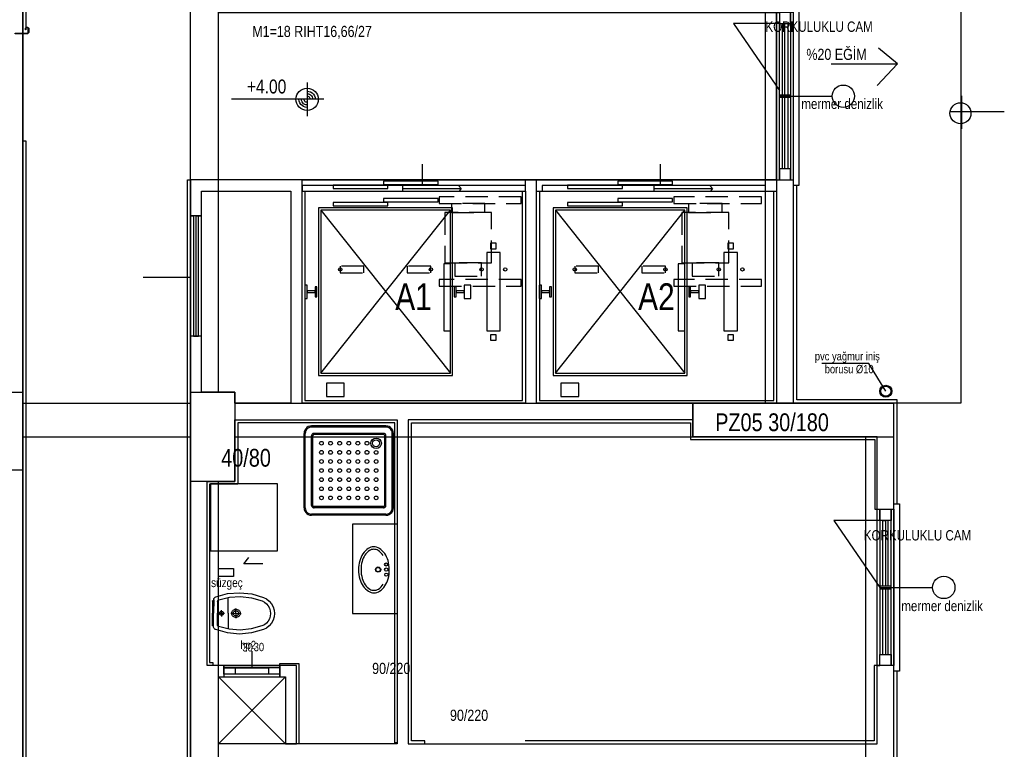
# Model space of a CAD drawing. Header units: centimetres. Extents: x 0 to 14545, y -30 to 2970.
# Tile 8 of 33: x 1655 to 2096, y 1201 to 1528. Entities that reach past the tile are written whole.
import ezdxf
from ezdxf.enums import TextEntityAlignment as Align

# ---------------------------------------------------------------- set-up
doc = ezdxf.new("R2010")
doc.units = ezdxf.units.CM
doc.linetypes.add('DASHED', pattern=[15, 10, -5])
for name, color, linetype in [('ASN-HALAT', 6, 'CONTINUOUS'), ('ASN-ISARET', 1, 'CONTINUOUS'), ('ASN-KA', 30, 'CONTINUOUS'), ('ASN-KABIN', 5, 'CONTINUOUS'), ('ASN-KAPI', 3, 'CONTINUOUS'), ('ASN-MIMARI', 8, 'CONTINUOUS'), ('ASN-MOTOR-GIZLI', 6, 'DASHED'), ('ASN-RAY', 1, 'CONTINUOUS')]:
    doc.layers.add(name, color=color, linetype=linetype)
doc.styles.get("Standard").update_dxf_attribs({"font": 'arial.ttf', "width": 0.8})

msp = doc.modelspace()

# ---------------------------------------------------------------- linework, layer by layer
at = {"layer": 'ASN-HALAT'}
for centre in [(1798.2, 1416.25), (1838.8, 1416.25), (1861.45, 1416.25), (1872.05, 1416.25), (1903.2, 1416.25), (1943.8, 1416.25), (1967.7, 1416.25), (1978.3, 1416.25)]:
    msp.add_circle(centre, 0.75, dxfattribs=at)
at = {"layer": 'ASN-KA'}
for points in [[(1863.75, 1388.75), (1869.75, 1388.75), (1869.75, 1423.75), (1863.75, 1423.75)], [(1970, 1388.75), (1976, 1388.75), (1976, 1423.75), (1970, 1423.75)]]:
    msp.add_lwpolyline(points, close=True, dxfattribs=at)
at = {"layer": 'ASN-KABIN'}
for p, q in [((1789.5, 1369.75), (1847.5, 1442.75)), ((1789.5, 1442.75), (1847.5, 1369.75)), ((1894.5, 1369.75), (1952.5, 1442.75)), ((1894.5, 1442.75), (1952.5, 1369.75))]:
    msp.add_line(p, q, dxfattribs=at)
for points in [[(1788.5, 1368.75), (1848.5, 1368.75), (1848.5, 1443.75), (1788.5, 1443.75)], [(1789.5, 1369.75), (1847.5, 1369.75), (1847.5, 1442.75), (1789.5, 1442.75)], [(1893.5, 1368.75), (1953.5, 1368.75), (1953.5, 1443.75), (1893.5, 1443.75)], [(1894.5, 1369.75), (1952.5, 1369.75), (1952.5, 1442.75), (1894.5, 1442.75)], [(1844.5, 1388.75), (1847.5, 1388.75), (1847.5, 1418.75), (1844.5, 1418.75)], [(1949.5, 1388.75), (1952.5, 1388.75), (1952.5, 1418.75), (1949.5, 1418.75)]]:
    msp.add_lwpolyline(points, close=True, dxfattribs=at)
at = {"layer": 'ASN-KAPI'}
for points in [[(1817.5, 1454.25), (1842, 1454.25), (1842, 1455.75), (1817.5, 1455.75)], [(1922.5, 1454.25), (1947, 1454.25), (1947, 1455.75), (1922.5, 1455.75)], [(1795, 1452.5), (1819.5, 1452.5), (1819.5, 1454), (1795, 1454)], [(1900, 1452.5), (1924.5, 1452.5), (1924.5, 1454), (1900, 1454)], [(1817.5, 1446.5), (1842, 1446.5), (1842, 1448), (1817.5, 1448)], [(1922.5, 1446.5), (1947, 1446.5), (1947, 1448), (1922.5, 1448)], [(1795, 1444.75), (1819.5, 1444.75), (1819.5, 1446.25), (1795, 1446.25)], [(1900, 1444.75), (1924.5, 1444.75), (1924.5, 1446.25), (1900, 1446.25)]]:
    msp.add_lwpolyline(points, close=True, dxfattribs=at)
at = {"layer": 'ASN-MIMARI'}
for p, q in [((1783.34, 1499.92), (1783.34, 1484.92)), ((1790.84, 1492.42), (1749.43, 1492.42)), ((2034.86, 1374.09), (2013.91, 1374.09)), ((2042.5, 1361.67), (2034.86, 1374.09)), ((1818.66, 1346.15), (1785.3, 1346.15)), ((1818.66, 1345.6), (1785.3, 1345.6)), ((1781.97, 1309.46), (1781.97, 1342.82)), ((1782.52, 1309.46), (1782.52, 1342.82)), ((1785.3, 1310.57), (1785.3, 1341.71)), ((1785.86, 1310.57), (1785.86, 1341.71)), ((1817.55, 1342.82), (1786.42, 1342.82)), ((1817.55, 1342.26), (1786.42, 1342.26)), ((1818.11, 1310.57), (1818.11, 1341.71)), ((1818.66, 1310.57), (1818.66, 1341.71)), ((1821.44, 1309.46), (1821.44, 1342.82)), ((1822, 1309.46), (1822, 1342.82)), ((1817.55, 1310.02), (1786.42, 1310.02)), ((1818.66, 1306.68), (1785.3, 1306.68)), ((1818.66, 1306.12), (1785.3, 1306.12)), ((1817.55, 1309.46), (1786.42, 1309.46)), ((1740.99, 1267.66), (1740.97, 1262.26)), ((1741.5, 1268.01), (1741.35, 1268.01)), ((1741.5, 1268.21), (1741.47, 1262.26)), ((1743.24, 1267.5), (1743.22, 1262.25)), ((1747.97, 1262.23), (1748, 1269.29)), ((1740.94, 1256.86), (1740.97, 1262.26)), ((1741.44, 1256.31), (1741.47, 1262.26)), ((1743.19, 1257), (1743.22, 1262.25)), ((1743.75, 1262.25), (1746.3, 1262.24)), ((1744.97, 1262.24), (1744.96, 1260.84)), ((1744.97, 1262.24), (1744.97, 1263.64)), ((1747.97, 1262.23), (1747.93, 1255.17)), ((1749.21, 1262.22), (1753.78, 1262.2)), ((1751.47, 1262.21), (1751.46, 1259.99)), ((1751.47, 1262.21), (1751.48, 1264.43)), ((1741.44, 1256.51), (1741.29, 1256.51)), ((1758.6, 1245.27), (1758.59, 1237.76))]:
    msp.add_line(p, q, dxfattribs=at)
for points in [[(1731.25, 1603.06), (1731.09, 2193.81), (1656.09, 2193.81), (1656.09, 836.31), (1731.09, 836.31)], [(1993.59, 1531.31), (1993.59, 1456.31), (1731.09, 1456.31), (1731.09, 836.31), (1656.09, 836.31), (1656.09, 2193.81), (1731.09, 2193.81), (1731.09, 1604.31), (1743.59, 1604.31), (1743.59, 1531.31), (1993.59, 1531.31)], [(1656.09, 1838.81), (1657.34, 1838.81), (1657.33, 1524.48)], [(2046.09, 1198.81), (2046.09, 1356.31), (2001.09, 1356.31), (2001.09, 1676.31), (2046.09, 1676.31), (2046.09, 1698.81)], [(2076.09, 1676.31), (2076.09, 1356.31), (2001.09, 1356.31), (2001.09, 1676.31)], [(1656.09, 1361.31), (1656.09, 1656.31)], [(1731.09, 1361.31), (1731.09, 1604.31)], [(1743.59, 1361.31), (1743.59, 1604.31)], [(1988.59, 1356.31), (1988.59, 1561.3)], [(2001.09, 1356.31), (2001.09, 1561.3)], [(1993.59, 1456.31), (1993.59, 1558.8)], [(1993.59, 1531.31), (1993.59, 1456.31), (2001.09, 1456.31), (2001.09, 1531.31), (1993.59, 1531.31), (1994.84, 1531.31), (1994.84, 1526.31), (1999.84, 1526.31), (1999.84, 1531.31), (1999.84, 1456.31), (1999.84, 1461.31), (1994.84, 1461.31), (1994.84, 1456.31), (1994.84, 1526.31), (1996.09, 1526.31), (1996.09, 1494.43)], [(2001.09, 1526.31), (2001.09, 1533.81), (2003.59, 1533.81), (2003.59, 1456.31), (2003.59, 1453.81), (2001.09, 1453.81)], [(1994.84, 1526.31), (1974.26, 1526.31), (1994.84, 1496.31)], [(1997.34, 1494.43), (1997.34, 1526.31), (1998.59, 1526.31), (1998.59, 1494.43)], [(1657.65, 1524.6), (1658.15, 1524.6), (1657.65, 1524.6), (1657.35, 1524.3), (1657.35, 1523.61), (1657.15, 1523.61), (1657.15, 1524.3), (1657.65, 1524.8), (1658.15, 1524.8), (1658.65, 1524.3), (1658.65, 1522.3), (1658.15, 1521.8), (1652.62, 1521.8), (1652.62, 1522), (1658.15, 1522), (1658.45, 1522.3), (1658.45, 1524.3), (1658.15, 1524.6)], [(2017.99, 1508.3), (2047.66, 1508.3), (2038.59, 1498.54), (2047.66, 1508.3), (2039.28, 1515.27)], [(1783.34, 1496.07), (1784.15, 1495.98), (1784.92, 1495.71), (1785.61, 1495.27), (1786.19, 1494.7), (1786.62, 1494), (1786.89, 1493.23), (1786.98, 1492.42)], [(1783.34, 1494.94), (1783.9, 1494.88), (1784.43, 1494.69), (1784.91, 1494.39), (1785.31, 1493.99), (1785.61, 1493.52), (1785.8, 1492.98), (1785.86, 1492.42)], [(1783.34, 1488.78), (1782.53, 1488.87), (1781.76, 1489.14), (1781.07, 1489.58), (1780.49, 1490.15), (1780.06, 1490.84), (1779.79, 1491.61), (1779.7, 1492.42)], [(1783.34, 1489.91), (1782.78, 1489.97), (1782.25, 1490.16), (1781.77, 1490.46), (1781.37, 1490.85), (1781.07, 1491.33), (1780.89, 1491.86), (1780.82, 1492.42)], [(1783.34, 1491.03), (1783.03, 1491.07), (1782.74, 1491.17), (1782.47, 1491.34), (1782.25, 1491.56), (1782.09, 1491.82), (1781.98, 1492.11), (1781.95, 1492.42)], [(1783.34, 1493.82), (1783.65, 1493.78), (1783.95, 1493.68), (1784.21, 1493.51), (1784.43, 1493.29), (1784.6, 1493.03), (1784.7, 1492.73), (1784.73, 1492.42)], [(1994.84, 1494.43), (1999.84, 1494.43), (1999.84, 1493.18), (1994.84, 1493.18), (1994.84, 1494.43)], [(1994.84, 1493.81), (2018.46, 1493.81)], [(1996.09, 1493.18), (1996.09, 1461.31)], [(1997.34, 1461.31), (1997.34, 1493.18)], [(1998.59, 1493.18), (1998.59, 1461.31)], [(2076.4, 1493.96), (2076.4, 1479.16)], [(2071.29, 1487.01), (2095.56, 1487.01)], [(1656.09, 1473.81), (1657.34, 1473.81), (1657.33, 1191.98)], [(1835, 1453.81), (1835, 1463.31)], [(1941.58, 1453.81), (1941.58, 1463.31)], [(1731.09, 1191.31), (1729.84, 1191.31), (1729.84, 1456.31), (1731.09, 1456.31)], [(1781.09, 1456.31), (1776.09, 1456.31), (1731.09, 1456.31), (1731.09, 1451.31)], [(1781.09, 1451.31), (1781.09, 1456.31), (1881.09, 1456.31)], [(1881.09, 1451.31), (1881.09, 1456.31)], [(1881.09, 1456.31), (1886.09, 1456.31)], [(1886.09, 1451.31), (1886.09, 1456.31)], [(1886.09, 1456.31), (1993.59, 1456.31), (1993.59, 1451.31)], [(1731.09, 836.31), (1731.09, 1451.31)], [(1736.09, 1433.81), (1736.09, 1433.81), (1736.09, 1451.31), (1776.09, 1451.31), (1776.09, 1356.31), (1751, 1356.31), (1751, 1361.31), (1736.09, 1361.31), (1736.09, 1433.81)], [(1881.09, 1451.31), (1881.09, 1453.81), (1781.09, 1453.81), (1781.09, 1451.31)], [(1781.09, 1451.31), (1881.09, 1451.31), (1881.09, 1356.31), (1781.09, 1356.31), (1781.09, 1451.31)], [(1781.09, 1451.31), (1881.09, 1451.31)], [(1781.09, 1451.31), (1782.34, 1451.31), (1782.34, 1357.56), (1879.84, 1357.56), (1879.84, 1451.31)], [(1826.09, 1452.46), (1852.34, 1452.46), (1851.2, 1453.81), (1852.34, 1452.46), (1851.42, 1451.31)], [(1826.09, 1453.81), (1826.09, 1451.31)], [(1886.09, 1451.31), (1993.59, 1451.31), (1993.59, 1356.31), (1886.09, 1356.31), (1886.09, 1451.31)], [(1886.09, 1451.31), (1887.34, 1451.31), (1887.34, 1357.56), (1992.34, 1357.56), (1992.34, 1451.31)], [(1988.59, 1451.31), (1988.59, 1453.81), (1888.59, 1453.81), (1888.59, 1451.31)], [(1938.59, 1452.46), (1964.84, 1452.46), (1963.7, 1453.81), (1964.84, 1452.46), (1963.92, 1451.31)], [(1938.59, 1453.81), (1938.59, 1451.31)], [(2046.09, 1311.31), (2047.59, 1311.31), (2047.59, 1356.31), (2047.59, 1357.81), (2002.59, 1357.81), (2002.59, 1453.81)], [(1733.59, 1386.31), (1733.59, 1440.31), (1736.09, 1440.31), (1731.09, 1440.31), (1732.4, 1440.31), (1732.4, 1386.31), (1734.73, 1386.31), (1734.73, 1440.31)], [(1731.09, 1412.6), (1709.85, 1412.6)], [(1736.09, 1361.31), (1736.09, 1386.31), (1731.09, 1386.31), (1731.09, 1361.31)], [(1636.09, 1326.31), (1636.09, 1361.31), (1656.09, 1361.31), (1656.09, 1326.31), (1636.09, 1326.31)], [(1731.09, 1361.31), (1751, 1361.31), (1751, 1321.31), (1731.09, 1321.31), (1731.09, 1361.31)], [(1731.09, 1361.31), (1751, 1361.31), (1751, 1321.31), (1731.09, 1321.31), (1731.09, 1361.31)], [(1656.09, 1356.31), (1731.09, 1356.31)], [(1731.09, 1341.31), (1731.09, 1356.31)], [(1751.09, 1356.31), (1956.09, 1356.31)], [(1956.09, 1341.31), (1956.09, 1356.31)], [(1956.09, 1356.31), (1988.59, 1356.31)], [(1956.09, 1341.31), (2046.09, 1341.31), (2046.09, 1356.31), (1956.09, 1356.31), (1956.09, 1341.31)], [(1988.59, 1356.31), (2001.09, 1356.31)], [(2001.09, 1356.31), (2046.09, 1356.31)], [(2046.09, 1341.31), (2046.09, 1356.31)], [(1738.59, 1321.31), (1751, 1321.31), (1751, 1348.81), (1823.59, 1348.81), (1823.59, 1203.81), (1773.59, 1203.81), (1773.59, 1203.81), (1778.59, 1203.81), (1778.59, 1238.81), (1738.59, 1238.81), (1738.59, 1321.31)], [(1823.59, 1204.23), (1823.09, 1204.23), (1822.59, 1204.23), (1822.59, 1347.56), (1752.25, 1347.56), (1752.25, 1320), (1739.59, 1320), (1739.59, 1320), (1739.59, 1240.23), (1741.09, 1240.23), (1741.09, 1238.82)], [(1785.3, 1346.15), (1784.56, 1346.07), (1783.86, 1345.82), (1783.22, 1345.43), (1782.7, 1344.9), (1782.3, 1344.27), (1782.05, 1343.56), (1781.97, 1342.82)], [(1785.3, 1345.6), (1784.69, 1345.53), (1784.1, 1345.32), (1783.57, 1344.99), (1783.13, 1344.55), (1782.8, 1344.03), (1782.59, 1343.44), (1782.52, 1342.82)], [(1822, 1342.82), (1821.92, 1343.56), (1821.67, 1344.27), (1821.27, 1344.9), (1820.74, 1345.43), (1820.11, 1345.82), (1819.41, 1346.07), (1818.66, 1346.15)], [(1821.44, 1342.82), (1821.37, 1343.44), (1821.17, 1344.03), (1820.84, 1344.55), (1820.4, 1344.99), (1819.87, 1345.32), (1819.28, 1345.53), (1818.66, 1345.6)], [(1828.59, 1203.81), (2038.59, 1203.81), (2038.59, 1341.31), (1956.09, 1341.31), (1956.09, 1348.81), (1828.59, 1348.81), (1828.59, 1203.81)], [(1836.03, 1203.81), (1836.03, 1205.06), (1830.03, 1205.06), (1830.03, 1347.56), (1955.03, 1347.56), (1955.03, 1340.06), (2037.53, 1340.06), (2037.53, 1308.81), (2038.59, 1308.81)], [(1656.09, 1341.31), (1731.09, 1341.31)], [(1751.31, 1341.31), (1956.31, 1341.31)], [(1786.42, 1342.82), (1786.17, 1342.79), (1785.93, 1342.71), (1785.72, 1342.58), (1785.55, 1342.4), (1785.41, 1342.19), (1785.33, 1341.95), (1785.3, 1341.71)], [(1786.42, 1342.26), (1786.29, 1342.25), (1786.17, 1342.21), (1786.07, 1342.14), (1785.98, 1342.05), (1785.92, 1341.95), (1785.87, 1341.83), (1785.86, 1341.71)], [(1818.66, 1341.71), (1818.64, 1341.95), (1818.55, 1342.19), (1818.42, 1342.4), (1818.25, 1342.58), (1818.03, 1342.71), (1817.8, 1342.79), (1817.55, 1342.82)], [(1818.11, 1341.71), (1818.09, 1341.83), (1818.05, 1341.95), (1817.99, 1342.05), (1817.9, 1342.14), (1817.79, 1342.21), (1817.68, 1342.25), (1817.55, 1342.26)], [(1956.09, 1341.31), (2046.09, 1341.31)], [(2033.59, 1060.06), (2033.59, 1341.31)], [(2046.09, 1060.06), (2046.09, 1341.31)], [(1656.09, 1022.56), (1656.09, 1326.31)], [(1731.09, 1022.56), (1731.09, 1321.31)], [(1740.13, 1290.24), (1770.13, 1290.24), (1770.13, 1320.24), (1740.13, 1320.24), (1740.13, 1290.24)], [(1743.59, 1022.56), (1743.59, 1321.31)], [(1785.3, 1310.57), (1785.33, 1310.32), (1785.41, 1310.09), (1785.55, 1309.88), (1785.72, 1309.7), (1785.93, 1309.57), (1786.17, 1309.49), (1786.42, 1309.46)], [(1785.86, 1310.57), (1785.87, 1310.45), (1785.92, 1310.33), (1785.98, 1310.22), (1786.07, 1310.14), (1786.17, 1310.07), (1786.29, 1310.03), (1786.42, 1310.02)], [(1817.55, 1310.02), (1817.68, 1310.03), (1817.79, 1310.07), (1817.9, 1310.14), (1817.99, 1310.22), (1818.05, 1310.33), (1818.09, 1310.45), (1818.11, 1310.57)], [(1817.55, 1309.46), (1817.8, 1309.49), (1818.03, 1309.57), (1818.25, 1309.7), (1818.42, 1309.88), (1818.55, 1310.09), (1818.64, 1310.32), (1818.66, 1310.57)], [(2046.09, 1308.81), (2046.09, 1311.31), (2048.59, 1311.31), (2048.59, 1238.81), (2048.59, 1236.31), (2046.09, 1236.31)], [(1781.97, 1309.46), (1782.05, 1308.72), (1782.3, 1308.01), (1782.7, 1307.38), (1783.22, 1306.85), (1783.86, 1306.45), (1784.56, 1306.21), (1785.3, 1306.12)], [(1782.52, 1309.46), (1782.59, 1308.84), (1782.8, 1308.25), (1783.13, 1307.73), (1783.57, 1307.29), (1784.1, 1306.95), (1784.69, 1306.75), (1785.3, 1306.68)], [(1818.66, 1306.12), (1819.41, 1306.21), (1820.11, 1306.45), (1820.74, 1306.85), (1821.27, 1307.38), (1821.67, 1308.01), (1821.92, 1308.72), (1822, 1309.46)], [(1818.66, 1306.68), (1819.28, 1306.75), (1819.87, 1306.95), (1820.4, 1307.29), (1820.84, 1307.73), (1821.17, 1308.25), (1821.37, 1308.84), (1821.44, 1309.46)], [(2038.59, 1238.81), (2038.59, 1308.81), (2046.09, 1308.81), (2046.09, 1238.81), (2038.59, 1238.81), (2039.84, 1238.81), (2039.84, 1243.81), (2044.84, 1243.81), (2044.84, 1238.81), (2044.84, 1308.81), (2044.84, 1303.81), (2039.84, 1303.81), (2039.84, 1308.81), (2039.84, 1243.81), (2041.09, 1243.81), (2041.09, 1273.18)], [(1823.59, 1302.1), (1803.59, 1302.1), (1803.59, 1262.1), (1823.59, 1262.1)], [(2039.84, 1303.81), (2019.26, 1303.81), (2039.84, 1273.81)], [(2041.09, 1274.43), (2041.09, 1303.81), (2042.34, 1303.81), (2042.34, 1274.43)], [(2043.59, 1274.43), (2043.59, 1303.81)], [(1813.19, 1291.97), (1812.54, 1291.92), (1811.91, 1291.78), (1811.29, 1291.56), (1810.72, 1291.25)], [(1815.68, 1291.28), (1815.1, 1291.58), (1814.48, 1291.8), (1813.84, 1291.93), (1813.19, 1291.97)], [(1808.34, 1288.93), (1807.89, 1288.17), (1807.5, 1287.39), (1807.17, 1286.57), (1806.9, 1285.74)], [(1809.25, 1288.32), (1808.85, 1287.65), (1808.49, 1286.94), (1808.2, 1286.21), (1807.96, 1285.45)], [(1810.72, 1291.25), (1810.04, 1290.77), (1809.41, 1290.22), (1808.84, 1289.6), (1808.34, 1288.93)], [(1811.3, 1290.32), (1810.71, 1289.91), (1810.17, 1289.43), (1809.68, 1288.9), (1809.25, 1288.32)], [(1813.2, 1290.88), (1812.7, 1290.84), (1812.21, 1290.73), (1811.74, 1290.56), (1811.3, 1290.32)], [(1815.11, 1290.35), (1814.66, 1290.58), (1814.19, 1290.75), (1813.7, 1290.85), (1813.2, 1290.88)], [(1817.34, 1288.14), (1816.88, 1288.78), (1816.35, 1289.37), (1815.76, 1289.9), (1815.11, 1290.35)], [(1818.09, 1288.99), (1817.58, 1289.66), (1817, 1290.27), (1816.37, 1290.81), (1815.68, 1291.28)], [(1819.57, 1285.82), (1819.3, 1286.66), (1818.95, 1287.47), (1818.55, 1288.25), (1818.09, 1288.99)], [(1763.46, 1284.38), (1754.94, 1284.38), (1757.2, 1287.16)], [(1806.9, 1285.74), (1806.67, 1284.73), (1806.5, 1283.71), (1806.4, 1282.68), (1806.37, 1281.64)], [(1807.96, 1285.45), (1807.74, 1284.52), (1807.58, 1283.57), (1807.49, 1282.61), (1807.47, 1281.65)], [(1820.15, 1281.74), (1820.11, 1282.77), (1820, 1283.8), (1819.82, 1284.82), (1819.57, 1285.82)], [(1750.4, 1278.64), (1743.7, 1278.64), (1743.7, 1282.33), (1750.4, 1282.33), (1750.4, 1278.64)], [(1806.37, 1281.64), (1806.42, 1280.61), (1806.53, 1279.58), (1806.71, 1278.56), (1806.96, 1277.56)], [(1807.47, 1281.65), (1807.51, 1280.69), (1807.61, 1279.74), (1807.78, 1278.79), (1808.01, 1277.86)], [(1819.63, 1277.65), (1819.86, 1278.65), (1820.03, 1279.68), (1820.13, 1280.71), (1820.15, 1281.74)], [(1806.96, 1277.56), (1807.23, 1276.73), (1807.57, 1275.92), (1807.98, 1275.14), (1808.44, 1274.39)], [(1808.01, 1277.86), (1808.26, 1277.11), (1808.57, 1276.38), (1808.93, 1275.68), (1809.35, 1275.01)], [(1808.44, 1274.39), (1808.95, 1273.72), (1809.53, 1273.12), (1810.16, 1272.57), (1810.85, 1272.1)], [(1809.35, 1275.01), (1809.78, 1274.43), (1810.28, 1273.91), (1810.83, 1273.44), (1811.42, 1273.03)], [(1815.23, 1273.06), (1815.87, 1273.52), (1816.46, 1274.05), (1816.98, 1274.65), (1817.43, 1275.31)], [(1815.81, 1272.13), (1816.49, 1272.62), (1817.12, 1273.17), (1817.69, 1273.78), (1818.19, 1274.46)], [(1818.19, 1274.46), (1818.64, 1275.21), (1819.03, 1275.99), (1819.36, 1276.81), (1819.63, 1277.65)], [(2039.84, 1273.18), (2044.84, 1273.18), (2044.84, 1274.43), (2039.84, 1274.43), (2039.84, 1273.18)], [(1742.48, 1269.61), (1747.74, 1271.02), (1753.16, 1271.45), (1758.58, 1270.9), (1763.8, 1269.37)], [(1810.85, 1272.1), (1811.43, 1271.8), (1812.05, 1271.58), (1812.69, 1271.45), (1813.34, 1271.41)], [(1811.42, 1273.03), (1811.87, 1272.8), (1812.34, 1272.64), (1812.83, 1272.54), (1813.33, 1272.51)], [(1813.33, 1272.51), (1813.83, 1272.54), (1814.32, 1272.65), (1814.79, 1272.82), (1815.23, 1273.06)], [(1813.34, 1271.41), (1813.99, 1271.46), (1814.62, 1271.6), (1815.23, 1271.83), (1815.81, 1272.13)], [(2039.84, 1273.81), (2063.46, 1273.81)], [(2042.34, 1273.18), (2042.34, 1243.81), (2043.59, 1243.81), (2043.59, 1273.18)], [(1740.99, 1267.66), (1741, 1267.74), (1741.03, 1267.81), (1741.07, 1267.88), (1741.13, 1267.94), (1741.19, 1267.98), (1741.27, 1268), (1741.35, 1268.01)], [(1741.5, 1268.21), (1741.53, 1268.51), (1741.62, 1268.8), (1741.77, 1269.06), (1741.97, 1269.29), (1742.21, 1269.48), (1742.48, 1269.61)], [(1743.24, 1267.5), (1743.26, 1267.65), (1743.31, 1267.8), (1743.39, 1267.93), (1743.49, 1268.05), (1743.61, 1268.14), (1743.75, 1268.2)], [(1743.75, 1268.2), (1748.56, 1269.38), (1753.5, 1269.69), (1758.41, 1269.14), (1763.16, 1267.75)], [(1763.16, 1267.75), (1764.23, 1267.2), (1765.16, 1266.45), (1765.93, 1265.53), (1766.5, 1264.47), (1766.85, 1263.32), (1766.97, 1262.13)], [(1763.8, 1269.37), (1765.18, 1268.67), (1766.39, 1267.7), (1767.38, 1266.51), (1768.12, 1265.15), (1768.57, 1263.66), (1768.72, 1262.12)], [(1744.09, 1262.25), (1744.11, 1262.43), (1744.17, 1262.6), (1744.26, 1262.76), (1744.38, 1262.9), (1744.53, 1263), (1744.7, 1263.08), (1744.88, 1263.11), (1745.06, 1263.11), (1745.24, 1263.07), (1745.41, 1263), (1745.56, 1262.89), (1745.68, 1262.75), (1745.77, 1262.59), (1745.82, 1262.42), (1745.84, 1262.24)], [(1745.84, 1262.24), (1745.82, 1262.06), (1745.76, 1261.88), (1745.67, 1261.72), (1745.55, 1261.59), (1745.4, 1261.48), (1745.23, 1261.41), (1745.05, 1261.37), (1744.87, 1261.37), (1744.69, 1261.41), (1744.53, 1261.49), (1744.38, 1261.59), (1744.26, 1261.73), (1744.17, 1261.89), (1744.11, 1262.06), (1744.09, 1262.25)], [(1749.59, 1262.22), (1749.63, 1262.61), (1749.76, 1262.98), (1749.96, 1263.32), (1750.22, 1263.61), (1750.54, 1263.84), (1750.9, 1264), (1751.28, 1264.07), (1751.67, 1264.07), (1752.06, 1263.99), (1752.41, 1263.83), (1752.73, 1263.6), (1752.99, 1263.3), (1753.18, 1262.96), (1753.3, 1262.59), (1753.34, 1262.2)], [(1753.34, 1262.2), (1753.3, 1261.81), (1753.18, 1261.44), (1752.98, 1261.1), (1752.71, 1260.81), (1752.4, 1260.58), (1752.04, 1260.42), (1751.65, 1260.34), (1751.26, 1260.35), (1750.88, 1260.43), (1750.52, 1260.59), (1750.21, 1260.82), (1749.94, 1261.11), (1749.75, 1261.46), (1749.63, 1261.83), (1749.59, 1262.22)], [(1750.32, 1262.21), (1750.34, 1262.45), (1750.42, 1262.68), (1750.54, 1262.89), (1750.7, 1263.07), (1750.9, 1263.21), (1751.12, 1263.3), (1751.35, 1263.35), (1751.59, 1263.35), (1751.83, 1263.3), (1752.05, 1263.2), (1752.24, 1263.06), (1752.4, 1262.88), (1752.52, 1262.67), (1752.59, 1262.44), (1752.62, 1262.2)], [(1752.62, 1262.2), (1752.59, 1261.96), (1752.52, 1261.74), (1752.39, 1261.53), (1752.23, 1261.35), (1752.04, 1261.21), (1751.82, 1261.11), (1751.58, 1261.06), (1751.34, 1261.07), (1751.11, 1261.12), (1750.89, 1261.22), (1750.69, 1261.36), (1750.53, 1261.54), (1750.41, 1261.75), (1750.34, 1261.98), (1750.32, 1262.21)], [(1766.97, 1262.13), (1766.84, 1260.94), (1766.48, 1259.79), (1765.9, 1258.74), (1765.12, 1257.83), (1764.18, 1257.09), (1763.1, 1256.55)], [(1768.72, 1262.12), (1768.55, 1260.58), (1768.09, 1259.1), (1767.34, 1257.75), (1766.33, 1256.57), (1765.11, 1255.61), (1763.73, 1254.92)], [(1741.29, 1256.51), (1741.21, 1256.52), (1741.14, 1256.55), (1741.07, 1256.59), (1741.01, 1256.64), (1740.97, 1256.71), (1740.95, 1256.78), (1740.94, 1256.86)], [(1743.69, 1256.29), (1743.55, 1256.36), (1743.43, 1256.45), (1743.33, 1256.57), (1743.25, 1256.7), (1743.21, 1256.85), (1743.19, 1257)], [(1742.4, 1254.9), (1742.13, 1255.04), (1741.9, 1255.22), (1741.7, 1255.45), (1741.55, 1255.72), (1741.47, 1256.01), (1741.44, 1256.31)], [(1763.73, 1254.92), (1758.49, 1253.45), (1753.07, 1252.95), (1747.65, 1253.44), (1742.4, 1254.9)], [(1763.1, 1256.55), (1758.34, 1255.2), (1753.42, 1254.7), (1748.49, 1255.07), (1743.69, 1256.29)], [(1771.09, 1238.77), (1771.09, 1239.77), (1779.09, 1239.77), (1779.59, 1239.77), (1779.67, 1204.14)], [(1771.09, 1238.8), (1771.09, 1238.8), (1771.09, 1233.8), (1771.09, 1234.99), (1746.09, 1235.01), (1746.1, 1238.82), (1771.09, 1238.8)], [(1746.09, 1233.82), (1771.09, 1233.8), (1771.09, 1238.77), (1746.09, 1238.82), (1746.09, 1233.82)], [(1746.09, 1237.8), (1746.09, 1237.8)], [(1766.09, 1237.77), (1746.09, 1237.74)], [(1746.09, 1237.74), (1751.09, 1237.74), (1751.09, 1235.01)], [(1751.09, 1237.79), (1766.09, 1237.77)], [(1771.09, 1237.77), (1766.09, 1237.77), (1766.09, 1234.99)], [(2038.59, 1238.81), (2037.59, 1238.81), (2037.34, 1238.81), (2037.34, 1205.06), (1881.03, 1205.06)], [(2001.09, 1158.81), (2002.59, 1158.81), (2002.59, 1197.31), (2046.09, 1197.31), (2047.59, 1197.31), (2047.59, 1236.31)], [(1773.59, 1203.81), (1743.59, 1203.81), (1743.59, 1233.81), (1773.59, 1233.81), (1773.59, 1203.81), (1743.59, 1233.81), (1773.59, 1233.81), (1743.59, 1203.81)]]:
    msp.add_lwpolyline(points, dxfattribs=at)
for centre, radius in [((1783.34, 1492.42), 5), ((2023.46, 1493.81), 5), ((2075.92, 1486.17), 4.71), ((2042.5, 1361.67), 2.7), ((2042.5, 1361.67), 2.25), ((1814.22, 1338.37), 2.36), ((1789.75, 1338.37), 0.834), ((1793.83, 1338.37), 0.834), ((1797.91, 1338.37), 0.834), ((1801.98, 1338.37), 0.834), ((1806.06, 1338.37), 0.834), ((1810.14, 1338.37), 0.834), ((1814.22, 1338.37), 1.53), ((1789.75, 1334.3), 0.834), ((1793.83, 1334.3), 0.834), ((1797.91, 1334.3), 0.834), ((1801.98, 1334.3), 0.834), ((1806.06, 1334.3), 0.834), ((1810.14, 1334.3), 0.834), ((1814.22, 1334.29), 0.834), ((1789.75, 1330.22), 0.834), ((1793.83, 1330.22), 0.834), ((1797.91, 1330.22), 0.834), ((1801.98, 1330.22), 0.834), ((1806.06, 1330.22), 0.834), ((1810.14, 1330.22), 0.834), ((1814.22, 1330.22), 0.834), ((1789.75, 1326.14), 0.834), ((1789.75, 1322.07), 0.834), ((1793.83, 1326.14), 0.834), ((1793.83, 1322.07), 0.834), ((1797.91, 1326.14), 0.834), ((1797.91, 1322.07), 0.834), ((1801.98, 1326.14), 0.834), ((1801.98, 1322.07), 0.834), ((1806.06, 1326.14), 0.834), ((1806.06, 1322.07), 0.834), ((1810.14, 1326.14), 0.834), ((1810.14, 1322.07), 0.834), ((1814.22, 1326.14), 0.834), ((1814.22, 1322.07), 0.834), ((1789.75, 1317.99), 0.834), ((1793.83, 1317.99), 0.834), ((1797.91, 1317.99), 0.834), ((1801.98, 1317.99), 0.834), ((1806.06, 1317.99), 0.834), ((1810.14, 1317.99), 0.834), ((1814.22, 1317.99), 0.834), ((1789.75, 1313.92), 0.834), ((1793.83, 1313.92), 0.834), ((1797.91, 1313.92), 0.834), ((1801.98, 1313.92), 0.834), ((1806.06, 1313.92), 0.834), ((1810.14, 1313.92), 0.834), ((1814.22, 1313.91), 0.834), ((1818.75, 1284.07), 0.713), ((1815.14, 1281.82), 1.15), ((1815.14, 1281.82), 0.969), ((1818.77, 1281.82), 0.713), ((1818.78, 1279.52), 0.713), ((2068.46, 1273.81), 5)]:
    msp.add_circle(centre, radius, dxfattribs=at)
at = {"layer": 'ASN-MOTOR-GIZLI'}
for points in [[(1842.5, 1445.75), (1879.25, 1445.75), (1879.25, 1448.75), (1842.5, 1448.75)], [(1947.5, 1445.75), (1986.75, 1445.75), (1986.75, 1448.75), (1947.5, 1448.75)], [(1847.95, 1441.75), (1862.95, 1441.75), (1862.95, 1445.75), (1847.95, 1445.75)], [(1954.2, 1441.75), (1969.2, 1441.75), (1969.2, 1445.75), (1954.2, 1445.75)], [(1844.95, 1419.25), (1865.95, 1419.25), (1865.95, 1441.75), (1844.95, 1441.75)], [(1951.2, 1419.25), (1972.2, 1419.25), (1972.2, 1441.75), (1951.2, 1441.75)], [(1798.2, 1414.75), (1808.8, 1414.75), (1808.8, 1417.75), (1798.2, 1417.75)], [(1828.2, 1414.75), (1838.8, 1414.75), (1838.8, 1417.75), (1828.2, 1417.75)], [(1849.45, 1413.25), (1861.45, 1413.25), (1861.45, 1419.25), (1849.45, 1419.25)], [(1903.2, 1414.75), (1913.8, 1414.75), (1913.8, 1417.75), (1903.2, 1417.75)], [(1933.2, 1414.75), (1943.8, 1414.75), (1943.8, 1417.75), (1933.2, 1417.75)], [(1955.7, 1413.25), (1967.7, 1413.25), (1967.7, 1419.25), (1955.7, 1419.25)], [(1842.5, 1408.75), (1879.25, 1408.75), (1879.25, 1411.75), (1842.5, 1411.75)], [(1947.5, 1408.75), (1986.75, 1408.75), (1986.75, 1411.75), (1947.5, 1411.75)], [(1792, 1359.25), (1800, 1359.25), (1800, 1365.25), (1792, 1365.25)], [(1897, 1359.25), (1905, 1359.25), (1905, 1365.25), (1897, 1365.25)]]:
    msp.add_lwpolyline(points, close=True, dxfattribs=at)
at = {"layer": 'ASN-RAY'}
for points in [[(1865.5, 1425.5), (1868, 1425.5), (1868, 1428), (1865.5, 1428)], [(1971.75, 1425.5), (1974.25, 1425.5), (1974.25, 1428), (1971.75, 1428)], [(1782.25, 1403.25), (1783.3, 1403.25), (1783.3, 1409.25), (1782.25, 1409.25)], [(1783.3, 1405.85), (1786.95, 1405.85), (1786.95, 1406.65), (1783.3, 1406.65)], [(1786.95, 1404.02), (1787.75, 1404.02), (1787.75, 1408.48), (1786.95, 1408.48)], [(1849.25, 1404.02), (1850.05, 1404.02), (1850.05, 1408.48), (1849.25, 1408.48)], [(1850.05, 1405.85), (1853.7, 1405.85), (1853.7, 1406.65), (1850.05, 1406.65)], [(1853.7, 1403.25), (1856.7, 1403.25), (1856.7, 1409.25), (1853.7, 1409.25)], [(1887.25, 1403.25), (1888.3, 1403.25), (1888.3, 1409.25), (1887.25, 1409.25)], [(1888.3, 1405.85), (1891.95, 1405.85), (1891.95, 1406.65), (1888.3, 1406.65)], [(1891.95, 1404.02), (1892.75, 1404.02), (1892.75, 1408.48), (1891.95, 1408.48)], [(1954.25, 1404.02), (1955.05, 1404.02), (1955.05, 1408.48), (1954.25, 1408.48)], [(1955.05, 1405.85), (1958.7, 1405.85), (1958.7, 1406.65), (1955.05, 1406.65)], [(1958.7, 1403.25), (1961.7, 1403.25), (1961.7, 1409.25), (1958.7, 1409.25)], [(1865.5, 1384.5), (1868, 1384.5), (1868, 1387), (1865.5, 1387)], [(1971.75, 1384.5), (1974.25, 1384.5), (1974.25, 1387), (1971.75, 1387)]]:
    msp.add_lwpolyline(points, close=True, dxfattribs=at)

# ---------------------------------------------------------------- texts
at = {"layer": 'ASN-ISARET', "width": 0.8}
for s, p in [('A1', (1831, 1404)), ('A2', (1939.75, 1404))]:
    msp.add_text(s, height=12, dxfattribs=at).set_placement(p, align=Align.MIDDLE_CENTER)
at = {"layer": 'ASN-MIMARI', "width": 0.8}
for s, height, p in [('M1=18 RIHT16,66/27', 5, (1758.76, 1520.32)), ('KORKULUKLU CAM', 4.6345, (1988.59, 1522.64)), ('%%%20 EĞİM', 5, (2006.91, 1510.06)), ('+4.00', 6.25, (1756.35, 1495.04)), ('mermer denizlik', 4.6345, (2004.66, 1488.09)), ('pvc yağmur iniş', 3.75, (2010.71, 1375.49)), ('borusu %%c10', 3.75, (2015.14, 1369.72)), ('PZ05 30/180', 7.9541, (1966.09, 1343.81)), ('40/80', 7.954, (1744.87, 1327.9)), ('KORKULUKLU CAM', 4.6345, (2032.65, 1294.84)), ('süzgeç', 3.994, (1740.34, 1273.95)), ('mermer denizlik', 4.6345, (2049.43, 1263.2)), ('hp2', 3.75, (1753.48, 1246.16)), ('30', 3.75, (1754.32, 1245.12)), ('30', 3.75, (1759.41, 1245.24)), ('90/220', 5, (1812.46, 1235.05)), ('90/220', 5, (1847.32, 1214.05))]:
    msp.add_text(s, height=height, dxfattribs=at).set_placement(p)

doc.saveas('drawing.dxf')
